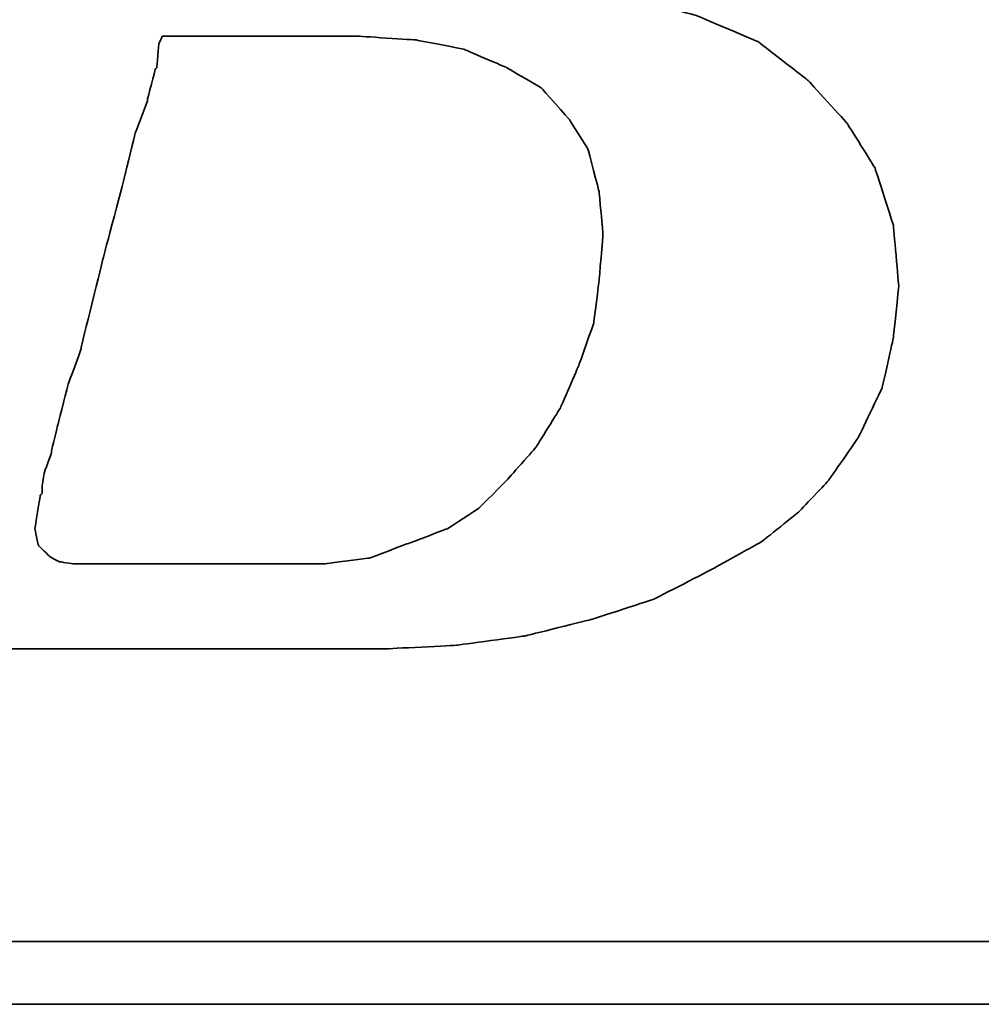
# Model space of a CAD drawing. Header units: millimetres. Extents: x -18 to 587, y -97 to 102.
# Tile 19 of 42: x 433.38 to 436.63, y -44.25 to -40.92. Entities that reach past the tile are written whole.
import ezdxf

# ---------------------------------------------------------------- set-up
doc = ezdxf.new("R2010")
doc.units = ezdxf.units.MM
doc.header["$LTSCALE"] = 0.15
doc.layers.add('DIM', color=4, linetype='CONTINUOUS')
doc.layers.add('layer 1', color=7, linetype='CONTINUOUS')

# ---------------------------------------------------------------- blocks, each defined once
blk = doc.blocks.new('TBI MOTION logo(完整正式版)')
at = {"layer": 'layer 1', "color": 22, "lineweight": 35}
for points, knots in [([(-64.65375, -6.86375), (-64.65375, -6.86375), (-64.84375, -7.29625), (-64.84375, -7.29625), (-64.84375, -7.29625), (-64.84375, -7.29625), (-64.86875, -7.34375), (-64.86875, -7.34375), (-64.86875, -7.34375), (-64.86875, -7.34375), (-64.86875, -7.36875), (-64.86875, -7.36875), (-64.86875, -7.36875), (-64.86875, -7.36875), (-65.15375, -7.65375), (-65.15375, -7.65375), (-65.15375, -7.65375), (-65.15375, -7.65375), (-65.17875, -7.65375), (-65.17875, -7.65375), (-65.17875, -7.65375), (-65.17875, -7.65375), (-65.20375, -7.67875), (-65.20375, -7.67875), (-65.20375, -7.67875), (-65.20375, -7.67875), (-65.58875, -7.87125), (-65.58875, -7.87125), (-65.58875, -7.87125), (-65.58875, -7.87125), (-65.63375, -7.87125), (-65.63375, -7.87125), (-65.63375, -7.87125), (-65.63375, -7.87125), (-65.65875, -7.89375), (-65.65875, -7.89375), (-65.65875, -7.89375), (-65.65875, -7.89375), (-66.09375, -7.94375), (-66.09375, -7.94375), (-66.09375, -7.94375), (-66.09375, -7.94375), (-66.11375, -7.94375), (-66.11375, -7.94375), (-66.11375, -7.94375), (-66.11375, -7.94375), (-66.16375, -7.94375), (-66.16375, -7.94375), (-66.16375, -7.94375), (-66.16375, -7.94375), (-66.30875, -7.94375), (-66.30875, -7.94375), (-66.30875, -7.94375), (-66.30875, -7.94375), (-66.69375, -7.94375), (-66.69375, -7.94375), (-66.69375, -7.94375), (-66.69375, -7.94375), (-67.07375, -7.94375), (-67.07375, -7.94375), (-67.07375, -7.94375), (-67.07375, -7.94375), (-67.12375, -7.94375), (-67.12375, -7.94375), (-67.12375, -7.94375), (-67.12375, -7.94375), (-67.12375, -7.96625), (-67.12375, -7.96625), (-67.12375, -7.96625), (-67.12375, -7.96625), (-67.14875, -7.99125), (-67.14875, -7.99125), (-67.14875, -7.99125), (-67.14875, -7.99125), (-67.24375, -8.34875), (-67.24375, -8.34875), (-67.24375, -8.34875), (-67.24375, -8.34875), (-67.31375, -8.68625), (-67.31375, -8.68625), (-67.31375, -8.68625), (-67.31375, -8.68625), (-67.26875, -8.68625), (-67.26875, -8.68625), (-67.26875, -8.68625), (-67.26875, -8.68625), (-67.07375, -8.68625), (-67.07375, -8.68625), (-67.07375, -8.68625), (-67.07375, -8.68625), (-66.54875, -8.68625), (-66.54875, -8.68625), (-66.54875, -8.68625), (-66.54875, -8.68625), (-65.82625, -8.68625), (-65.82625, -8.68625), (-65.82625, -8.68625), (-65.82625, -8.68625), (-65.01375, -8.68625), (-65.01375, -8.68625), (-65.01375, -8.68625), (-65.01375, -8.68625), (-64.05375, -8.68625), (-64.05375, -8.68625), (-64.05375, -8.68625), (-64.05375, -8.68625), (-62.08375, -8.68625), (-62.08375, -8.68625), (-62.08375, -8.68625), (-62.08375, -8.68625), (-60.06875, -8.68625), (-60.06875, -8.68625), (-60.06875, -8.68625), (-60.06875, -8.68625), (-59.10875, -8.68625), (-59.10875, -8.68625), (-59.10875, -8.68625), (-59.10875, -8.68625), (-58.29375, -8.68625), (-58.29375, -8.68625), (-58.29375, -8.68625), (-58.29375, -8.68625), (-57.57375, -8.68625), (-57.57375, -8.68625), (-57.57375, -8.68625), (-57.57375, -8.68625), (-57.04875, -8.68625), (-57.04875, -8.68625), (-57.04875, -8.68625), (-57.04875, -8.68625), (-56.85375, -8.68625), (-56.85375, -8.68625), (-56.85375, -8.68625), (-56.85375, -8.68625), (-56.70875, -8.68625), (-56.70875, -8.68625), (-56.70875, -8.68625), (-56.70875, -8.68625), (-56.61375, -8.68625), (-56.61375, -8.68625), (-56.61375, -8.68625), (-56.61375, -8.68625), (-56.56875, -8.68625), (-56.56875, -8.68625), (-56.56875, -8.68625), (-56.56875, -8.68625), (-55.65375, -8.63875), (-55.65375, -8.63875), (-55.65375, -8.63875), (-55.65375, -8.63875), (-54.76875, -8.51875), (-54.76875, -8.51875), (-54.76875, -8.51875), (-54.76875, -8.51875), (-53.90375, -8.30375), (-53.90375, -8.30375), (-53.90375, -8.30375), (-53.90375, -8.30375), (-53.08875, -8.03875), (-53.08875, -8.03875), (-53.08875, -8.03875), (-53.08875, -8.03875), (-52.34375, -7.65375), (-52.34375, -7.65375), (-52.34375, -7.65375), (-52.34375, -7.65375), (-51.69875, -7.29625), (-51.69875, -7.29625), (-51.69875, -7.29625), (-51.69875, -7.29625), (-51.21875, -6.91125), (-51.21875, -6.91125), (-51.21875, -6.91125), (-51.21875, -6.91125), (-50.83375, -6.50375), (-50.83375, -6.50375), (-50.83375, -6.50375), (-50.83375, -6.50375), (-50.44875, -5.94875), (-50.44875, -5.94875), (-50.44875, -5.94875), (-50.44875, -5.94875), (-50.13875, -5.30375), (-50.13875, -5.30375), (-50.13875, -5.30375), (-50.13875, -5.30375), (-49.99375, -4.65375), (-49.99375, -4.65375), (-49.99375, -4.65375), (-49.99375, -4.65375), (-49.92375, -3.98375), (-49.92375, -3.98375), (-49.92375, -3.98375), (-49.92375, -3.98375), (-49.99375, -3.19374), (-49.99375, -3.19374), (-49.99375, -3.19374), (-49.99375, -3.19374), (-50.23374, -2.44874), (-50.23374, -2.44874), (-50.23374, -2.44874), (-50.23374, -2.44874), (-50.59375, -1.87374), (-50.59375, -1.87374), (-50.59375, -1.87374), (-50.59375, -1.87374), (-51.09875, -1.31874), (-51.09875, -1.31874), (-51.09875, -1.31874), (-51.09875, -1.31874), (-51.74375, -0.81875), (-51.74375, -0.81875), (-51.74375, -0.81875), (-51.74375, -0.81875), (-52.53875, -0.48125), (-52.53875, -0.48125), (-52.53875, -0.48125), (-52.53875, -0.48125), (-53.47375, -0.21875), (-53.47375, -0.21875), (-53.47375, -0.21875), (-53.47375, -0.21875), (-54.52875, -0.04874), (-54.52875, -0.04874), (-54.52875, -0.04874), (-54.52875, -0.04874), (-55.65375, 0.12125), (-55.65375, 0.12125), (-55.65375, 0.12125), (-55.65375, 0.12125), (-54.50375, 0.28624), (-54.50375, 0.28624), (-54.50375, 0.28624), (-54.50375, 0.28624), (-53.83375, 0.38124), (-53.83375, 0.38124), (-53.83375, 0.38124), (-53.83375, 0.38124), (-53.18375, 0.50125), (-53.18375, 0.50125), (-53.18375, 0.50125), (-53.18375, 0.50125), (-52.55875, 0.66874), (-52.55875, 0.66874), (-52.55875, 0.66874), (-52.55875, 0.66874), (-52.03375, 0.86124), (-52.03375, 0.86124), (-52.03375, 0.86124), (-52.03375, 0.86124), (-51.50374, 1.03124), (-51.50374, 1.03124), (-51.50374, 1.03124), (-51.50374, 1.03124), (-51.09875, 1.27125), (-51.09875, 1.27125), (-51.09875, 1.27125), (-51.09875, 1.27125), (-50.71375, 1.48624), (-50.71375, 1.48624), (-50.71375, 1.48624), (-50.71375, 1.48624), (-50.37625, 1.77625), (-50.37625, 1.77625), (-50.37625, 1.77625), (-50.37625, 1.77625), (-49.82375, 2.37625), (-49.82375, 2.37625), (-49.82375, 2.37625), (-49.82375, 2.37625), (-49.41875, 2.99625), (-49.41875, 2.99625), (-49.41875, 2.99625), (-49.41875, 2.99625), (-49.22375, 3.76625), (-49.22375, 3.76625), (-49.22375, 3.76625), (-49.22375, 3.76625), (-49.15375, 4.50874), (-49.15375, 4.50874), (-49.15375, 4.50874), (-49.15375, 4.50874), (-49.20375, 5.25125), (-49.20375, 5.25125), (-49.20375, 5.25125), (-49.20375, 5.25125), (-49.41875, 5.92625), (-49.41875, 5.92625), (-49.41875, 5.92625), (-49.41875, 5.92625), (-49.77875, 6.47625), (-49.77875, 6.47625), (-49.77875, 6.47625), (-49.77875, 6.47625), (-50.33125, 7.02624), (-50.33125, 7.02624), (-50.33125, 7.02624), (-50.33125, 7.02624), (-51.00125, 7.43625), (-51.00125, 7.43625), (-51.00125, 7.43625), (-51.00125, 7.43625), (-51.79375, 7.72625), (-51.79375, 7.72625), (-51.79375, 7.72625), (-51.79375, 7.72625), (-52.72875, 7.89124), (-52.72875, 7.89124), (-52.72875, 7.89124), (-52.72875, 7.89124), (-53.83375, 7.98625), (-53.83375, 7.98625), (-53.83375, 7.98625), (-53.83375, 7.98625), (-53.92875, 7.98625), (-53.92875, 7.98625), (-53.92875, 7.98625), (-53.92875, 7.98625), (-54.26375, 7.98625), (-54.26375, 7.98625), (-54.26375, 7.98625), (-54.26375, 7.98625), (-54.74375, 7.98625), (-54.74375, 7.98625), (-54.74375, 7.98625), (-54.74375, 7.98625), (-55.36875, 7.98625), (-55.36875, 7.98625), (-55.36875, 7.98625), (-55.36875, 7.98625), (-56.13375, 7.98625), (-56.13375, 7.98625), (-56.13375, 7.98625), (-56.13375, 7.98625), (-56.94875, 7.98625), (-56.94875, 7.98625), (-56.94875, 7.98625), (-56.94875, 7.98625), (-58.77625, 7.98625), (-58.77625, 7.98625), (-58.77625, 7.98625), (-58.77625, 7.98625), (-60.59875, 7.98625), (-60.59875, 7.98625), (-60.59875, 7.98625), (-60.59875, 7.98625), (-61.41375, 7.98625), (-61.41375, 7.98625), (-61.41375, 7.98625), (-61.41375, 7.98625), (-62.17875, 7.98625), (-62.17875, 7.98625), (-62.17875, 7.98625), (-62.17875, 7.98625), (-62.80375, 7.98625), (-62.80375, 7.98625), (-62.80375, 7.98625), (-62.80375, 7.98625), (-63.30625, 7.98625), (-63.30625, 7.98625), (-63.30625, 7.98625), (-63.30625, 7.98625), (-63.57375, 7.98625), (-63.57375, 7.98625), (-63.57375, 7.98625), (-63.57375, 7.98625), (-63.57375, 7.96375), (-63.57375, 7.96375), (-63.57375, 7.96375), (-63.57375, 7.96375), (-63.59875, 7.94125), (-63.59875, 7.94125), (-63.59875, 7.94125), (-63.59875, 7.94125), (-63.69375, 7.55625), (-63.69375, 7.55625), (-63.69375, 7.55625), (-63.69375, 7.55625), (-63.76375, 7.24624), (-63.76375, 7.24624), (-63.76375, 7.24624), (-63.76375, 7.24624), (-63.23875, 7.24624), (-63.23875, 7.24624), (-63.23875, 7.24624), (-63.23875, 7.24624), (-62.75875, 7.24624), (-62.75875, 7.24624), (-62.75875, 7.24624), (-62.75875, 7.24624), (-62.61125, 7.24624), (-62.61125, 7.24624), (-62.61125, 7.24624), (-62.61125, 7.24624), (-62.56625, 7.24624), (-62.56625, 7.24624), (-62.56625, 7.24624), (-62.56625, 7.24624), (-62.22875, 7.24624), (-62.22875, 7.24624), (-62.22875, 7.24624), (-62.22875, 7.24624), (-62.20375, 7.24624), (-62.20375, 7.24624), (-62.20375, 7.24624), (-62.20375, 7.24624), (-62.17875, 7.21875), (-62.17875, 7.21875), (-62.17875, 7.21875), (-62.17875, 7.21875), (-61.96375, 7.17125), (-61.96375, 7.17125), (-61.96375, 7.17125), (-61.96375, 7.17125), (-61.72375, 7.12624), (-61.72375, 7.12624), (-61.72375, 7.12624), (-61.72375, 7.12624), (-61.70375, 7.12624), (-61.70375, 7.12624), (-61.70375, 7.12624), (-61.70375, 7.12624), (-61.55875, 7.07624), (-61.55875, 7.07624), (-61.55875, 7.07624), (-61.55875, 7.07624), (-61.50875, 7.07624), (-61.50875, 7.07624), (-61.50875, 7.07624), (-61.50875, 7.07624), (-61.48375, 7.02624), (-61.48375, 7.02624), (-61.48375, 7.02624), (-61.48375, 7.02624), (-61.31875, 6.83375), (-61.31875, 6.83375), (-61.31875, 6.83375), (-61.31875, 6.83375), (-61.29375, 6.81125), (-61.29375, 6.81125), (-61.29375, 6.81125), (-61.29375, 6.81125), (-61.29375, 6.78625), (-61.29375, 6.78625), (-61.29375, 6.78625), (-61.29375, 6.78625), (-61.19875, 6.50124), (-61.19875, 6.50124), (-61.19875, 6.50124), (-61.19875, 6.50124), (-61.17375, 6.45124), (-61.17375, 6.45124), (-61.17375, 6.45124), (-61.17375, 6.45124), (-61.19875, 6.40625), (-61.19875, 6.40625), (-61.19875, 6.40625), (-61.19875, 6.40625), (-61.26875, 5.99624), (-61.26875, 5.99624), (-61.26875, 5.99624), (-61.26875, 5.99624), (-61.26875, 5.85125), (-61.26875, 5.85125), (-61.26875, 5.85125), (-61.26875, 5.85125), (-61.26875, 5.82625), (-61.26875, 5.82625), (-61.26875, 5.82625), (-61.26875, 5.82625), (-61.29375, 5.80625), (-61.29375, 5.80625), (-61.29375, 5.80625), (-61.29375, 5.80625), (-61.34125, 5.66125), (-61.34125, 5.66125), (-61.34125, 5.66125), (-61.34125, 5.66125), (-61.41375, 5.44625), (-61.41375, 5.44625), (-61.41375, 5.44625), (-61.41375, 5.44625), (-61.48375, 5.15625), (-61.48375, 5.15625), (-61.48375, 5.15625), (-61.48375, 5.15625), (-61.58375, 4.82124), (-61.58375, 4.82124), (-61.58375, 4.82124), (-61.58375, 4.82124), (-61.79875, 4.00375), (-61.79875, 4.00375), (-61.79875, 4.00375), (-61.79875, 4.00375), (-62.05875, 2.99625), (-62.05875, 2.99625), (-62.05875, 2.99625), (-62.05875, 2.99625), (-62.34875, 1.91625), (-62.34875, 1.91625), (-62.34875, 1.91625), (-62.34875, 1.91625), (-62.97375, -0.41124), (-62.97375, -0.41124), (-62.97375, -0.41124), (-62.97375, -0.41124), (-63.59875, -2.75875), (-63.59875, -2.75875), (-63.59875, -2.75875), (-63.59875, -2.75875), (-63.88375, -3.86374), (-63.88375, -3.86374), (-63.88375, -3.86374), (-63.88375, -3.86374), (-64.14875, -4.82374), (-64.14875, -4.82374), (-64.14875, -4.82374), (-64.14875, -4.82374), (-64.36375, -5.64125), (-64.36375, -5.64125), (-64.36375, -5.64125), (-64.36375, -5.64125), (-64.43625, -5.97625), (-64.43625, -5.97625), (-64.43625, -5.97625), (-64.43625, -5.97625), (-64.50875, -6.28625), (-64.50875, -6.28625), (-64.50875, -6.28625), (-64.50875, -6.28625), (-64.50875, -6.30875), (-64.50875, -6.30875), (-64.50875, -6.30875), (-64.50875, -6.30875), (-64.57875, -6.50375), (-64.57875, -6.50375), (-64.57875, -6.50375), (-64.57875, -6.50375), (-64.62875, -6.69625), (-64.62875, -6.69625), (-64.62875, -6.69625), (-64.62875, -6.69625), (-64.62875, -6.76875), (-64.62875, -6.76875), (-64.62875, -6.76875), (-64.62875, -6.76875), (-64.62875, -6.81375), (-64.62875, -6.81375), (-64.62875, -6.81375), (-64.62875, -6.81375), (-64.62875, -6.83875), (-64.62875, -6.83875), (-64.62875, -6.83875), (-64.62875, -6.83875), (-64.65375, -6.86375), (-64.65375, -6.86375)], [0, 0, 0, 0, 0.00719424, 0.00719424, 0.00719424, 0.00719425, 0.01438849, 0.01438849, 0.01438849, 0.0143885, 0.02158273, 0.02158273, 0.02158273, 0.02158274, 0.02877698, 0.02877698, 0.02877698, 0.02877699, 0.03597122, 0.03597122, 0.03597122, 0.03597123, 0.04316547, 0.04316547, 0.04316547, 0.04316548, 0.05035971, 0.05035971, 0.05035971, 0.05035972, 0.05755396, 0.05755396, 0.05755396, 0.05755397, 0.0647482, 0.0647482, 0.0647482, 0.06474821, 0.07194245, 0.07194245, 0.07194245, 0.07194246, 0.07913669, 0.07913669, 0.07913669, 0.0791367, 0.08633094, 0.08633094, 0.08633094, 0.08633095, 0.09352518, 0.09352518, 0.09352518, 0.09352519, 0.10071942, 0.10071942, 0.10071942, 0.10071943, 0.10791367, 0.10791367, 0.10791367, 0.10791368, 0.11510791, 0.11510791, 0.11510791, 0.11510792, 0.12230216, 0.12230216, 0.12230216, 0.12230217, 0.1294964, 0.1294964, 0.1294964, 0.12949641, 0.13669065, 0.13669065, 0.13669065, 0.13669066, 0.14388489, 0.14388489, 0.14388489, 0.1438849, 0.15107914, 0.15107914, 0.15107914, 0.15107915, 0.15827338, 0.15827338, 0.15827338, 0.15827339, 0.16546763, 0.16546763, 0.16546763, 0.16546764, 0.17266187, 0.17266187, 0.17266187, 0.17266188, 0.17985612, 0.17985612, 0.17985612, 0.17985613, 0.18705036, 0.18705036, 0.18705036, 0.18705037, 0.1942446, 0.1942446, 0.1942446, 0.19424461, 0.20143885, 0.20143885, 0.20143885, 0.20143886, 0.20863309, 0.20863309, 0.20863309, 0.2086331, 0.21582734, 0.21582734, 0.21582734, 0.21582735, 0.22302158, 0.22302158, 0.22302158, 0.22302159, 0.23021583, 0.23021583, 0.23021583, 0.23021584, 0.23741007, 0.23741007, 0.23741007, 0.23741008, 0.24460432, 0.24460432, 0.24460432, 0.24460433, 0.25179856, 0.25179856, 0.25179856, 0.25179857, 0.25899281, 0.25899281, 0.25899281, 0.25899282, 0.26618705, 0.26618705, 0.26618705, 0.26618706, 0.27338129, 0.27338129, 0.27338129, 0.2733813, 0.28057554, 0.28057554, 0.28057554, 0.28057555, 0.28776978, 0.28776978, 0.28776978, 0.28776979, 0.29496403, 0.29496403, 0.29496403, 0.29496404, 0.30215827, 0.30215827, 0.30215827, 0.30215828, 0.30935252, 0.30935252, 0.30935252, 0.30935253, 0.31654676, 0.31654676, 0.31654676, 0.31654677, 0.32374101, 0.32374101, 0.32374101, 0.32374102, 0.33093525, 0.33093525, 0.33093525, 0.33093526, 0.3381295, 0.3381295, 0.3381295, 0.33812951, 0.34532374, 0.34532374, 0.34532374, 0.34532375, 0.35251799, 0.35251799, 0.35251799, 0.352518, 0.35971223, 0.35971223, 0.35971223, 0.35971224, 0.36690647, 0.36690647, 0.36690647, 0.36690648, 0.37410072, 0.37410072, 0.37410072, 0.37410073, 0.38129496, 0.38129496, 0.38129496, 0.38129497, 0.38848921, 0.38848921, 0.38848921, 0.38848922, 0.39568345, 0.39568345, 0.39568345, 0.39568346, 0.4028777, 0.4028777, 0.4028777, 0.40287771, 0.41007194, 0.41007194, 0.41007194, 0.41007195, 0.41726619, 0.41726619, 0.41726619, 0.4172662, 0.42446043, 0.42446043, 0.42446043, 0.42446044, 0.43165468, 0.43165468, 0.43165468, 0.43165469, 0.43884892, 0.43884892, 0.43884892, 0.43884893, 0.44604317, 0.44604317, 0.44604317, 0.44604318, 0.45323741, 0.45323741, 0.45323741, 0.45323742, 0.46043165, 0.46043165, 0.46043165, 0.46043166, 0.4676259, 0.4676259, 0.4676259, 0.46762591, 0.47482014, 0.47482014, 0.47482014, 0.47482015, 0.48201439, 0.48201439, 0.48201439, 0.4820144, 0.48920863, 0.48920863, 0.48920863, 0.48920864, 0.49640288, 0.49640288, 0.49640288, 0.49640289, 0.50359712, 0.50359712, 0.50359712, 0.50359713, 0.51079137, 0.51079137, 0.51079137, 0.51079138, 0.51798561, 0.51798561, 0.51798561, 0.51798562, 0.52517986, 0.52517986, 0.52517986, 0.52517987, 0.5323741, 0.5323741, 0.5323741, 0.53237411, 0.53956835, 0.53956835, 0.53956835, 0.53956836, 0.54676259, 0.54676259, 0.54676259, 0.5467626, 0.55395683, 0.55395683, 0.55395683, 0.55395684, 0.56115108, 0.56115108, 0.56115108, 0.56115109, 0.56834532, 0.56834532, 0.56834532, 0.56834533, 0.57553957, 0.57553957, 0.57553957, 0.57553958, 0.58273381, 0.58273381, 0.58273381, 0.58273382, 0.58992806, 0.58992806, 0.58992806, 0.58992807, 0.5971223, 0.5971223, 0.5971223, 0.59712231, 0.60431655, 0.60431655, 0.60431655, 0.60431656, 0.61151079, 0.61151079, 0.61151079, 0.6115108, 0.61870504, 0.61870504, 0.61870504, 0.61870505, 0.62589928, 0.62589928, 0.62589928, 0.62589929, 0.63309353, 0.63309353, 0.63309353, 0.63309354, 0.64028777, 0.64028777, 0.64028777, 0.64028778, 0.64748201, 0.64748201, 0.64748201, 0.64748202, 0.65467626, 0.65467626, 0.65467626, 0.65467627, 0.6618705, 0.6618705, 0.6618705, 0.66187051, 0.66906475, 0.66906475, 0.66906475, 0.66906476, 0.67625899, 0.67625899, 0.67625899, 0.676259, 0.68345324, 0.68345324, 0.68345324, 0.68345325, 0.69064748, 0.69064748, 0.69064748, 0.69064749, 0.69784173, 0.69784173, 0.69784173, 0.69784174, 0.70503597, 0.70503597, 0.70503597, 0.70503598, 0.71223022, 0.71223022, 0.71223022, 0.71223023, 0.71942446, 0.71942446, 0.71942446, 0.71942447, 0.72661871, 0.72661871, 0.72661871, 0.72661872, 0.73381295, 0.73381295, 0.73381295, 0.73381296, 0.74100719, 0.74100719, 0.74100719, 0.7410072, 0.74820144, 0.74820144, 0.74820144, 0.74820145, 0.75539568, 0.75539568, 0.75539568, 0.75539569, 0.76258993, 0.76258993, 0.76258993, 0.76258994, 0.76978417, 0.76978417, 0.76978417, 0.76978418, 0.77697842, 0.77697842, 0.77697842, 0.77697843, 0.78417266, 0.78417266, 0.78417266, 0.78417267, 0.79136691, 0.79136691, 0.79136691, 0.79136692, 0.79856115, 0.79856115, 0.79856115, 0.79856116, 0.8057554, 0.8057554, 0.8057554, 0.80575541, 0.81294964, 0.81294964, 0.81294964, 0.81294965, 0.82014388, 0.82014388, 0.82014388, 0.82014389, 0.82733813, 0.82733813, 0.82733813, 0.82733814, 0.83453237, 0.83453237, 0.83453237, 0.83453238, 0.84172662, 0.84172662, 0.84172662, 0.84172663, 0.84892086, 0.84892086, 0.84892086, 0.84892087, 0.85611511, 0.85611511, 0.85611511, 0.85611512, 0.86330935, 0.86330935, 0.86330935, 0.86330936, 0.8705036, 0.8705036, 0.8705036, 0.87050361, 0.87769784, 0.87769784, 0.87769784, 0.87769785, 0.88489209, 0.88489209, 0.88489209, 0.8848921, 0.89208633, 0.89208633, 0.89208633, 0.89208634, 0.89928058, 0.89928058, 0.89928058, 0.89928059, 0.90647482, 0.90647482, 0.90647482, 0.90647483, 0.91366906, 0.91366906, 0.91366906, 0.91366907, 0.92086331, 0.92086331, 0.92086331, 0.92086332, 0.92805755, 0.92805755, 0.92805755, 0.92805756, 0.9352518, 0.9352518, 0.9352518, 0.93525181, 0.94244604, 0.94244604, 0.94244604, 0.94244605, 0.94964029, 0.94964029, 0.94964029, 0.9496403, 0.95683453, 0.95683453, 0.95683453, 0.95683454, 0.96402878, 0.96402878, 0.96402878, 0.96402879, 0.97122302, 0.97122302, 0.97122302, 0.97122303, 0.97841727, 0.97841727, 0.97841727, 0.97841728, 0.98561151, 0.98561151, 0.98561151, 0.98561152, 0.99280576, 0.99280576, 0.99280576, 0.99280577, 1, 1, 1, 1]), ([(-61.03125, -6.57375), (-61.03125, -6.57375), (-61.03125, -6.67125), (-61.03125, -6.67125), (-61.03125, -6.67125), (-61.03125, -6.67125), (-61.05375, -6.69625), (-61.05375, -6.69625), (-61.05375, -6.69625), (-61.05375, -6.69625), (-61.12375, -7.12875), (-61.12375, -7.12875), (-61.12375, -7.12875), (-61.12375, -7.12875), (-61.07875, -7.34375), (-61.07875, -7.34375), (-61.07875, -7.34375), (-61.07875, -7.34375), (-60.93375, -7.48875), (-60.93375, -7.48875), (-60.93375, -7.48875), (-60.93375, -7.48875), (-60.81375, -7.55625), (-60.81375, -7.55625), (-60.81375, -7.55625), (-60.81375, -7.55625), (-60.62375, -7.58375), (-60.62375, -7.58375), (-60.62375, -7.58375), (-60.62375, -7.58375), (-60.30875, -7.58375), (-60.30875, -7.58375), (-60.30875, -7.58375), (-60.30875, -7.58375), (-59.97375, -7.58375), (-59.97375, -7.58375), (-59.97375, -7.58375), (-59.97375, -7.58375), (-59.87875, -7.58375), (-59.87875, -7.58375), (-59.87875, -7.58375), (-59.87875, -7.58375), (-59.63625, -7.58375), (-59.63625, -7.58375), (-59.63625, -7.58375), (-59.63625, -7.58375), (-58.96875, -7.58375), (-58.96875, -7.58375), (-58.96875, -7.58375), (-58.96875, -7.58375), (-58.29375, -7.58375), (-58.29375, -7.58375), (-58.29375, -7.58375), (-58.29375, -7.58375), (-58.05375, -7.58375), (-58.05375, -7.58375), (-58.05375, -7.58375), (-58.05375, -7.58375), (-57.98375, -7.58375), (-57.98375, -7.58375), (-57.98375, -7.58375), (-57.98375, -7.58375), (-57.35875, -7.58375), (-57.35875, -7.58375), (-57.35875, -7.58375), (-57.35875, -7.58375), (-56.78375, -7.50875), (-56.78375, -7.50875), (-56.78375, -7.50875), (-56.78375, -7.50875), (-56.27875, -7.31875), (-56.27875, -7.31875), (-56.27875, -7.31875), (-56.27875, -7.31875), (-55.77375, -7.12875), (-55.77375, -7.12875), (-55.77375, -7.12875), (-55.77375, -7.12875), (-55.36875, -6.86375), (-55.36875, -6.86375), (-55.36875, -6.86375), (-55.36875, -6.86375), (-55.00875, -6.50375), (-55.00875, -6.50375), (-55.00875, -6.50375), (-55.00875, -6.50375), (-54.62375, -6.06875), (-54.62375, -6.06875), (-54.62375, -6.06875), (-54.62375, -6.06875), (-54.31375, -5.56875), (-54.31375, -5.56875), (-54.31375, -5.56875), (-54.31375, -5.56875), (-54.07375, -5.01625), (-54.07375, -5.01625), (-54.07375, -5.01625), (-54.07375, -5.01625), (-53.87875, -4.46374), (-53.87875, -4.46374), (-53.87875, -4.46374), (-53.87875, -4.46374), (-53.80875, -3.91375), (-53.80875, -3.91375), (-53.80875, -3.91375), (-53.80875, -3.91375), (-53.75875, -3.31375), (-53.75875, -3.31375), (-53.75875, -3.31375), (-53.75875, -3.31375), (-53.80875, -2.75875), (-53.80875, -2.75875), (-53.80875, -2.75875), (-53.80875, -2.75875), (-53.95375, -2.20875), (-53.95375, -2.20875), (-53.95375, -2.20875), (-53.95375, -2.20875), (-54.19375, -1.82625), (-54.19375, -1.82625), (-54.19375, -1.82625), (-54.19375, -1.82625), (-54.55375, -1.41875), (-54.55375, -1.41875), (-54.55375, -1.41875), (-54.55375, -1.41875), (-55.00875, -1.15125), (-55.00875, -1.15125), (-55.00875, -1.15125), (-55.00875, -1.15125), (-55.56125, -0.91375), (-55.56125, -0.91375), (-55.56125, -0.91375), (-55.56125, -0.91375), (-56.18125, -0.79375), (-56.18125, -0.79375), (-56.18125, -0.79375), (-56.18125, -0.79375), (-56.94875, -0.74374), (-56.94875, -0.74374), (-56.94875, -0.74374), (-56.94875, -0.74374), (-56.99875, -0.74374), (-56.99875, -0.74374), (-56.99875, -0.74374), (-56.99875, -0.74374), (-57.09375, -0.74374), (-57.09375, -0.74374), (-57.09375, -0.74374), (-57.09375, -0.74374), (-57.38375, -0.74374), (-57.38375, -0.74374), (-57.38375, -0.74374), (-57.38375, -0.74374), (-57.76875, -0.74374), (-57.76875, -0.74374), (-57.76875, -0.74374), (-57.76875, -0.74374), (-58.24625, -0.74374), (-58.24625, -0.74374), (-58.24625, -0.74374), (-58.24625, -0.74374), (-58.72875, -0.74374), (-58.72875, -0.74374), (-58.72875, -0.74374), (-58.72875, -0.74374), (-59.20875, -0.74374), (-59.20875, -0.74374), (-59.20875, -0.74374), (-59.20875, -0.74374), (-59.46875, -0.74374), (-59.46875, -0.74374), (-59.46875, -0.74374), (-59.46875, -0.74374), (-59.51625, -0.83875), (-59.51625, -0.83875), (-59.51625, -0.83875), (-59.51625, -0.83875), (-59.54375, -1.15125), (-59.54375, -1.15125), (-59.54375, -1.15125), (-59.54375, -1.15125), (-59.56375, -1.17874), (-59.56375, -1.17874), (-59.56375, -1.17874), (-59.56375, -1.17874), (-59.66375, -1.55875), (-59.66375, -1.55875), (-59.66375, -1.55875), (-59.66375, -1.55875), (-59.66375, -1.58375), (-59.66375, -1.58375), (-59.66375, -1.58375), (-59.66375, -1.58375), (-59.82875, -2.01874), (-59.82875, -2.01874), (-59.82875, -2.01874), (-59.82875, -2.01874), (-59.94875, -2.52125), (-59.94875, -2.52125), (-59.94875, -2.52125), (-59.94875, -2.52125), (-60.23875, -3.62375), (-60.23875, -3.62375), (-60.23875, -3.62375), (-60.23875, -3.62375), (-60.52375, -4.77624), (-60.52375, -4.77624), (-60.52375, -4.77624), (-60.52375, -4.77624), (-60.52375, -4.79874), (-60.52375, -4.79874), (-60.52375, -4.79874), (-60.52375, -4.79874), (-60.69125, -5.25375), (-60.69125, -5.25375), (-60.69125, -5.25375), (-60.69125, -5.25375), (-60.81375, -5.73625), (-60.81375, -5.73625), (-60.81375, -5.73625), (-60.81375, -5.73625), (-60.90875, -6.11875), (-60.90875, -6.11875), (-60.90875, -6.11875), (-60.90875, -6.11875), (-60.90875, -6.14375), (-60.90875, -6.14375), (-60.90875, -6.14375), (-60.90875, -6.14375), (-61.00375, -6.40875), (-61.00375, -6.40875), (-61.00375, -6.40875), (-61.00375, -6.40875), (-61.03125, -6.57375), (-61.03125, -6.57375)], [0, 0, 0, 0, 0.01694915, 0.01694915, 0.01694915, 0.01694916, 0.03389831, 0.03389831, 0.03389831, 0.03389832, 0.05084746, 0.05084746, 0.05084746, 0.05084747, 0.06779661, 0.06779661, 0.06779661, 0.06779662, 0.08474576, 0.08474576, 0.08474576, 0.08474577, 0.10169492, 0.10169492, 0.10169492, 0.10169493, 0.11864407, 0.11864407, 0.11864407, 0.11864408, 0.13559322, 0.13559322, 0.13559322, 0.13559323, 0.15254237, 0.15254237, 0.15254237, 0.15254238, 0.16949153, 0.16949153, 0.16949153, 0.16949154, 0.18644068, 0.18644068, 0.18644068, 0.18644069, 0.20338983, 0.20338983, 0.20338983, 0.20338984, 0.22033898, 0.22033898, 0.22033898, 0.22033899, 0.23728814, 0.23728814, 0.23728814, 0.23728815, 0.25423729, 0.25423729, 0.25423729, 0.2542373, 0.27118644, 0.27118644, 0.27118644, 0.27118645, 0.28813559, 0.28813559, 0.28813559, 0.2881356, 0.30508475, 0.30508475, 0.30508475, 0.30508476, 0.3220339, 0.3220339, 0.3220339, 0.32203391, 0.33898305, 0.33898305, 0.33898305, 0.33898306, 0.3559322, 0.3559322, 0.3559322, 0.35593221, 0.37288136, 0.37288136, 0.37288136, 0.37288137, 0.38983051, 0.38983051, 0.38983051, 0.38983052, 0.40677966, 0.40677966, 0.40677966, 0.40677967, 0.42372881, 0.42372881, 0.42372881, 0.42372882, 0.44067797, 0.44067797, 0.44067797, 0.44067798, 0.45762712, 0.45762712, 0.45762712, 0.45762713, 0.47457627, 0.47457627, 0.47457627, 0.47457628, 0.49152542, 0.49152542, 0.49152542, 0.49152543, 0.50847458, 0.50847458, 0.50847458, 0.50847459, 0.52542373, 0.52542373, 0.52542373, 0.52542374, 0.54237288, 0.54237288, 0.54237288, 0.54237289, 0.55932203, 0.55932203, 0.55932203, 0.55932204, 0.57627119, 0.57627119, 0.57627119, 0.5762712, 0.59322034, 0.59322034, 0.59322034, 0.59322035, 0.61016949, 0.61016949, 0.61016949, 0.6101695, 0.62711864, 0.62711864, 0.62711864, 0.62711865, 0.6440678, 0.6440678, 0.6440678, 0.64406781, 0.66101695, 0.66101695, 0.66101695, 0.66101696, 0.6779661, 0.6779661, 0.6779661, 0.67796611, 0.69491525, 0.69491525, 0.69491525, 0.69491526, 0.71186441, 0.71186441, 0.71186441, 0.71186442, 0.72881356, 0.72881356, 0.72881356, 0.72881357, 0.74576271, 0.74576271, 0.74576271, 0.74576272, 0.76271186, 0.76271186, 0.76271186, 0.76271187, 0.77966102, 0.77966102, 0.77966102, 0.77966103, 0.79661017, 0.79661017, 0.79661017, 0.79661018, 0.81355932, 0.81355932, 0.81355932, 0.81355933, 0.83050847, 0.83050847, 0.83050847, 0.83050848, 0.84745763, 0.84745763, 0.84745763, 0.84745764, 0.86440678, 0.86440678, 0.86440678, 0.86440679, 0.88135593, 0.88135593, 0.88135593, 0.88135594, 0.89830508, 0.89830508, 0.89830508, 0.89830509, 0.91525424, 0.91525424, 0.91525424, 0.91525425, 0.93220339, 0.93220339, 0.93220339, 0.9322034, 0.94915254, 0.94915254, 0.94915254, 0.94915255, 0.96610169, 0.96610169, 0.96610169, 0.9661017, 0.98305085, 0.98305085, 0.98305085, 0.98305086, 1, 1, 1, 1]), ([(75.90875, -9.47875), (75.90875, -9.47875), (75.90875, -12.28625), (75.90875, -12.28625), (75.90875, -12.28625), (75.90875, -12.28625), (75.90875, -12.47875), (75.90875, -12.47875), (75.90875, -12.47875), (75.90875, -12.47875), (75.71625, -12.47875), (75.71625, -12.47875), (75.71625, -12.47875), (75.71625, -12.47875), (-88.32875, -12.47875), (-88.32875, -12.47875), (-88.32875, -12.47875), (-88.32875, -12.47875), (-88.32875, -13.29375), (-88.32875, -13.29375), (-88.32875, -13.29375), (-88.32875, -13.29375), (82.89125, -13.29375), (82.89125, -13.29375), (82.89125, -13.29375), (82.89125, -13.29375), (75.90875, -9.47875), (75.90875, -9.47875)], [0, 0, 0, 0, 0.14285714, 0.14285714, 0.14285714, 0.14285715, 0.28571429, 0.28571429, 0.28571429, 0.2857143, 0.42857143, 0.42857143, 0.42857143, 0.42857144, 0.57142857, 0.57142857, 0.57142857, 0.57142858, 0.71428571, 0.71428571, 0.71428571, 0.71428572, 0.85714286, 0.85714286, 0.85714286, 0.85714287, 1, 1, 1, 1])]:
    blk.add_open_spline(points, degree=3, knots=knots, dxfattribs=at)

msp = doc.modelspace()

# ---------------------------------------------------------------- block references
at = {"layer": 'DIM', "color": 0, "xscale": 0.2606204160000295, "yscale": 0.2606204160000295, "zscale": 0.2606204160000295}
msp.add_blockref('TBI MOTION logo(完整正式版)', (449.3648, -40.7856), dxfattribs=at)

doc.saveas('drawing.dxf')
